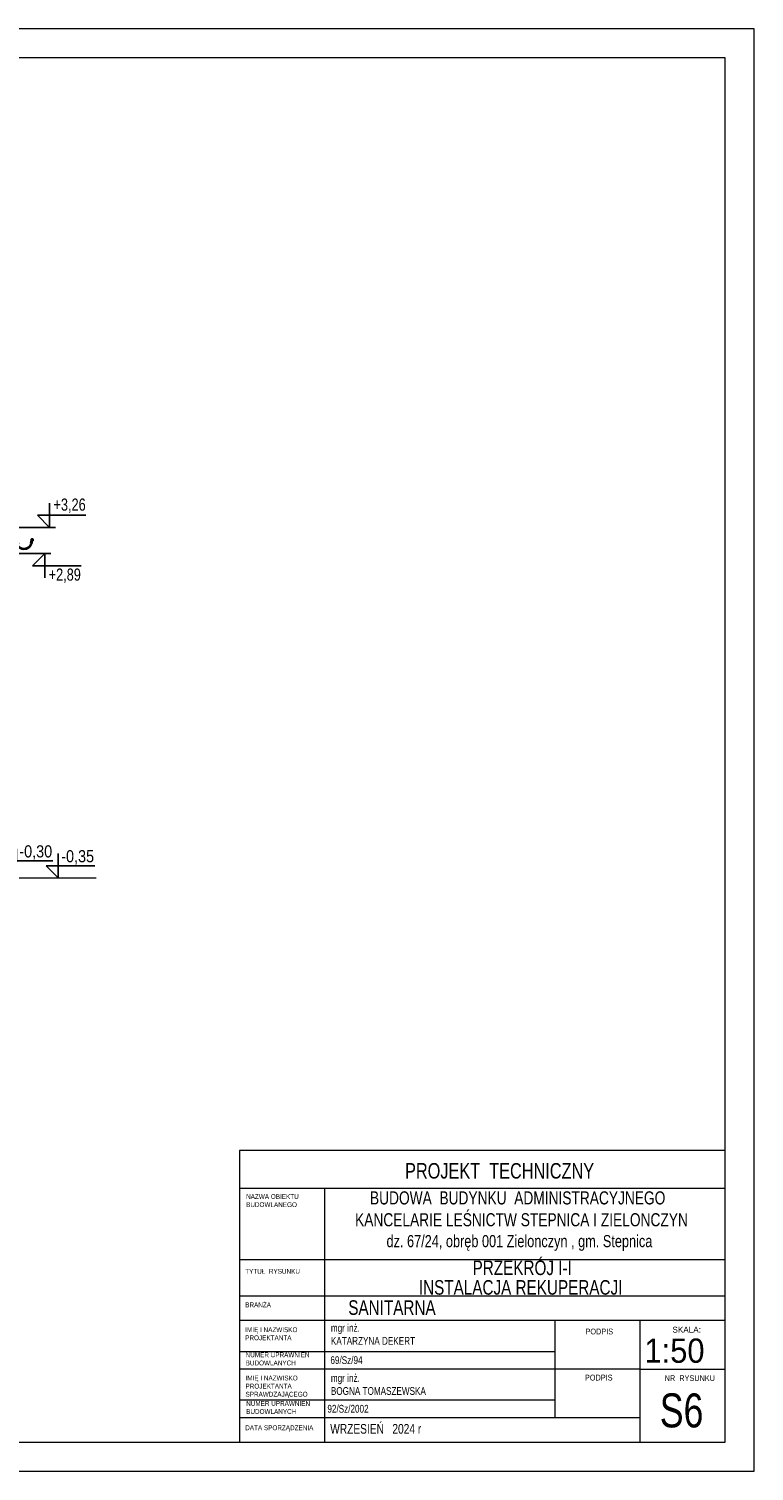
# Model space of a CAD drawing. Header units: inches. Extents: x 67073 to 287261, y -76160 to 48412.
# Tile 112 of 117: x 90784 to 91530, y -42402 to -40917. Entities that reach past the tile are written whole.
import ezdxf
from ezdxf.enums import TextEntityAlignment as Align

# ---------------------------------------------------------------- set-up
doc = ezdxf.new("R2010")
doc.units = ezdxf.units.IN
doc.header["$MEASUREMENT"] = 0
doc.linetypes.add('HIDDEN', pattern=[0.375, 0.25, -0.125])
doc.linetypes.add('PHANTOM', pattern=[12.7, 6.35, -1.27, 1.27, -1.27, 1.27, -1.27])
doc.layers.add('## 00 TABELKA -OPISY', color=7, linetype='Continuous')
doc.layers.add('p--koty wysok.', color=7, linetype='Continuous')
doc.layers.add('A--tabelka rysunku', color=7, linetype='Continuous', lineweight=0)
doc.layers.add('p--przekrój-cienki', color=70, linetype='HIDDEN', lineweight=5)
doc.styles.add('1-50', font='arial.ttf', dxfattribs={"width": 0.75, "height": 12.5})
doc.styles.add('1-500', font='arial.ttf', dxfattribs={"width": 0.75, "height": 1.25})
doc.styles.add('Arial narrow', font='arial.ttf', dxfattribs={"width": 0.75})
doc.styles.get("Standard").update_dxf_attribs({"font": 'ARIAL.TTF', "width": 0.75})

# ---------------------------------------------------------------- blocks, each defined once
blk = doc.blocks.new('kota wykoń')
for p, q in [((0, 25), (0, 0)), ((0, 0), (-12.5, 12.5)), ((-12.5, 12.5), (37.5, 12.5))]:
    blk.add_line(p, q)
at = {"lineweight": 0}
blk.add_line((-2.5, 0), (2.5, 0), dxfattribs=at)
blk = doc.blocks.new('rynna-45')
for p, q in [((-12, -12.4), (-12, -20.3)), ((-1.4, -1.3), (-11.8, -11.7)), ((-11.3, -20.3), (-11.3, -12.4)), ((-0.9, -1.8), (-1.4, -1.3)), ((-27.4, -21.8), (-28, -22))]:
    blk.add_line(p, q)
blk.add_lwpolyline([(-9.9, -13.4), (1.8, -1.8), (0, 0), (-1.3, -1.3), (-0.9, -1.8), (-11.2, -12.1)], close=True)
for points in [[(-26, -23.5), (-26.7, -22), (-27.3, -19.9, 0.048174), (-27.4, -19.8, 0.04778), (-27.6, -19.6, 0.061445), (-27.9, -19.5, 0.046774), (-28.2, -19.5, 0.062395), (-28.6, -19.5, 0.054375), (-28.9, -19.6, 0.084239), (-29.2, -19.8, 0.085036), (-29.4, -20.1, 0.101297), (-29.5, -20.4, 0.076993), (-29.5, -20.9, 0.05766), (-29.3, -21.3, 0.100713), (-29.2, -21.5, 0.059375), (-28.9, -21.7, 0.062153), (-28.6, -21.8, 0.022296), (-28.3, -21.9, 0.087626), (-27.2, -24.6, 0.087626)], [(-27.4, -20.3, 0.064523), (-27.4, -20.1, 0.095497), (-27.4, -20, 0.048174), (-27.6, -19.9, 0.04778), (-27.7, -19.8, 0.061445), (-27.9, -19.7, 0.046774), (-28.2, -19.7, 0.062395), (-28.5, -19.7, 0.054375), (-28.8, -19.8, 0.084239), (-29.1, -20, 0.085036), (-29.2, -20.2, 0.101297), (-29.3, -20.5, 0.076993), (-29.3, -20.9, 0.05766), (-29.2, -21.2, 0.100713), (-29, -21.4, 0.059375), (-28.8, -21.5, 0.062153), (-28.6, -21.6, 0.022296), (-28.2, -21.7, 0.044622), (-28.1, -21.7, 0.01753), (-27.8, -21.7, 0.028001), (-27.7, -21.6, 0.010456), (-27.6, -21.6, 0.061145), (-27.6, -21.6, 0.070187), (-27.6, -21.6, 0.023834), (-27.6, -21.6, 0.045803), (-27.5, -21.5, 0.11654), (-27.5, -21.5, 0.003679), (-27.5, -21.5, 0.000362), (-27.5, -21.3, 0.000966), (-27.5, -21.3, 0.000732), (-27.5, -21.1)], [(-13.8, -21.8, -0.126579), (-13, -18.9, -0.092779), (-12.7, -18.6, -0.008851), (-12.6, -18.5, -0.06923), (-12.5, -18.5, -0.078464), (-12.4, -18.5, -0.069961), (-12.3, -18.5, -0.062579), (-12.2, -18.6, -0.09361), (-12.1, -18.7, -0.080703), (-12.1, -18.8, -0.004766), (-12.1, -18.8), (-12.1, -20.3, -0.072114), (-12.4, -22.5)], [(-12.2, -20.3, 0.010987), (-12.2, -19.9, 0.020209), (-12.2, -19.7, 0.003793), (-12.2, -19.2, 0.012684), (-12.2, -19, 0.02716), (-12.3, -18.8, 0.080703), (-12.3, -18.8, 0.09361), (-12.3, -18.7, 0.062579), (-12.4, -18.7, 0.069961), (-12.4, -18.7, 0.078464), (-12.5, -18.7, 0.06923), (-12.5, -18.7, 0.008851), (-12.6, -18.8, 0.092779), (-12.8, -19, 0.08666), (-13, -19.3)]]:
    blk.add_lwpolyline(points, format="xyb")
for centre, radius, start, end in [((-10.8, -12.4), 1.2, 115, 180), ((-10.8, -12.4), 0.5, 115, 180), ((-19.8, -20.1), 8.5, 193.0316, 358.3836), ((-19.8, -20.1), 7.8, 193.0326, 358.2372), ((-19.8, -20.1), 7.6, 181.7628, 358.2372)]:
    blk.add_arc(centre, radius, start, end)

msp = doc.modelspace()

# ---------------------------------------------------------------- linework, layer by layer
at = {"linetype": 'Continuous', "lineweight": 18}
for points in [[(89430.462, -42402.179), (91530.462, -42402.179), (91530.462, -40917.179), (89430.462, -40917.179)], [(89591.09, -42372.179), (91500.462, -42372.179), (91500.462, -40947.179), (89591.09, -40947.179)]]:
    msp.add_lwpolyline(points, close=True, dxfattribs=at)
at = {"layer": 'A--tabelka rysunku', "linetype": 'Continuous'}
for p, q in [((91500.462, -42072.179), (91000.462, -42072.179)), ((91500.462, -42111.241), (91000.462, -42111.241)), ((91087.962, -42111.241), (91087.962, -42372.179)), ((91500.462, -42184.679), (91000.462, -42184.679)), ((91500.462, -42184.679), (91000.462, -42184.679)), ((91500.462, -42222.179), (91000.462, -42222.179)), ((91500.462, -42247.179), (91000.462, -42247.179)), ((91325.462, -42347.179), (91325.462, -42247.179)), ((91412.962, -42372.179), (91412.962, -42247.179)), ((91325.462, -42279.179), (91000.462, -42279.179)), ((91412.962, -42297.179), (91000.462, -42297.179)), ((91412.962, -42297.179), (91500.462, -42297.179)), ((91325.462, -42329.179), (91000.462, -42329.179)), ((91412.962, -42347.179), (91000.462, -42347.179))]:
    msp.add_line(p, q, dxfattribs=at)
msp.add_lwpolyline([(91000.462, -42372.179), (91500.462, -42372.179), (91500.462, -42072.179), (91000.462, -42072.179)], close=True, dxfattribs=at)
at = {"layer": 'p--koty wysok.', "color": 251}
for p, q in [((90770.729, -41430.493), (90811.183, -41430.493)), ((90765.729, -41457.514), (90806.183, -41457.514))]:
    msp.add_line(p, q, dxfattribs=at)
at = {"layer": 'p--przekrój-cienki', "color": 251, "linetype": 'PHANTOM', "ltscale": 35}
msp.add_line((90735.729, -41791.314), (90853.012, -41791.314), dxfattribs=at)

# ---------------------------------------------------------------- block references
at = {"color": 251, "linetype": 'Continuous', "lineweight": 5, "xscale": -1, "rotation": 11.9181346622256}
msp.add_blockref('rynna-45', (90755.169, -41429.022), dxfattribs=at)
at = {"layer": 'p--koty wysok.', "color": 251, "rotation": 359.9999999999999}
for p in [(90804.998, -41430.493), (90770.879, -41786.314), (90814.033, -41791.325)]:
    msp.add_blockref('kota wykoń', p, dxfattribs=at)
at = {"layer": 'p--koty wysok.', "color": 251, "xscale": -1, "rotation": 179.9999999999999}
msp.add_blockref('kota wykoń', (90799.998, -41457.514), dxfattribs=at)

# ---------------------------------------------------------------- texts
at = {"layer": '## 00 TABELKA -OPISY', "ltscale": 35, "char_height": 15, "attachment_point": 2, "style": 'Arial narrow'}
for s, insert, width in [('PRZEKRÓJ I-I', (91291.639, -42185.314), 589.37616), ('INSTALACJA REKUPERACJI', (91290.013, -42205.475), 589.37616), ('SANITARNA', (91157.546, -42226.252), 627.98218)]:
    msp.add_mtext(s, dxfattribs=dict(at, insert=insert, width=width))
at = {"layer": '## 00 TABELKA -OPISY', "char_height": 8, "width": 277.17637, "attachment_point": 1}
for s, insert in [('\\W0.75;mgr inż.\\PKATARZYNA DEKERT', (91094.675, -42250.701)), ('\\W0.75;mgr inż.\\PBOGNA TOMASZEWSKA', (91094.675, -42302.293))]:
    msp.add_mtext(s, dxfattribs=dict(at, insert=insert))
at = {"layer": '## 00 TABELKA -OPISY', "attachment_point": 1, "style": 'Arial narrow'}
for s, insert, char_height, width in [('\\P69/Sz/94', (91094.176, -42270.534), 8, 277.17637), ('92/Sz/2002', (91091.08, -42333.934), 8, 219.89178), ('WRZESIEŃ   2024 r', (91093.965, -42353.606), 10, 277.17637)]:
    msp.add_mtext(s, dxfattribs=dict(at, insert=insert, char_height=char_height, width=width))
at = {"layer": 'A--tabelka rysunku', "style": 'Arial narrow'}
msp.add_text('SKALA:', height=6, dxfattribs=at).set_placement((91446.322, -42253.513), align=Align.TOP_LEFT)
at = {"layer": 'A--tabelka rysunku', "style": 'Arial narrow', "width": 0.908571}
msp.add_text('1:50', height=25, dxfattribs=at).set_placement((91417.586, -42265.614), align=Align.TOP_LEFT)
at = {"layer": 'A--tabelka rysunku', "ltscale": 35, "insert": (91268.368, -42084.967), "char_height": 16, "width": 627.98218, "attachment_point": 2, "style": 'Arial narrow'}
msp.add_mtext('PROJEKT  TECHNICZNY', dxfattribs=at)
at = {"layer": 'A--tabelka rysunku'}
for s, insert, char_height, width, attachment_point, style in [('{\\H0.75x;BUDOWA  BUDYNKU  ADMINISTRACYJNEGO\\P  KANCELARIE LEŚNICTW STEPNICA I ZIELONCZYN\\P\\H0.9259x; dz. 67/24, obręb 001 Zielonczyn , gm. Stepnica}', (91286.971, -42114.075), 18, 597.29156, 2, '1-500'), ('NAZWA OBIEKTU\\PBUDOWLANEGO', (91007.387, -42116.916), 5, 277.17637, 1, 'Arial narrow'), ('TYTUŁ  RYSUNKU', (91006.481, -42193.947), 5, 277.17637, 1, 'Arial narrow'), ('BRANŻA', (91006.481, -42228.454), 5, 277.17637, 1, 'Arial narrow'), ('IMIĘ I NAZWISKO \\PPROJEKTANTA', (91006.481, -42254.062), 5, 277.17637, 1, 'Arial narrow'), ('PODPIS ', (91356.814, -42255.398), 6, 277.17637, 1, 'Arial narrow'), ('NUMER UPRAWNIEŃ \\PBUDOWLANYCH', (91006.926, -42279.925), 5, 277.17637, 1, 'Arial narrow'), ('IMIĘ I NAZWISKO \\PPROJEKTANTA\\PSPRAWDZAJĄCEGO', (91006.765, -42303.791), 5, 277.17637, 1, 'Arial narrow'), ('PODPIS  ', (91356.246, -42302.852), 6, 277.17637, 1, 'Arial narrow'), ('NR  RYSUNKU', (91438.308, -42303.39), 6, 72.14614, 1, 'Arial narrow'), ('S6', (91433.332, -42322.114), 35, 65.0967, 1, 'Arial narrow'), ('NUMER UPRAWNIEŃ \\PBUDOWLANYCH', (91007.446, -42329.942), 5, 277.17637, 1, 'Arial narrow'), ('DATA SPORZĄDZENIA', (91006.481, -42355.003), 5, 277.17637, 1, 'Arial narrow')]:
    msp.add_mtext(s, dxfattribs=dict(at, insert=insert, char_height=char_height, width=width, attachment_point=attachment_point, style=style))
at = {"layer": 'p--koty wysok.', "color": 251, "char_height": 12.5, "style": '1-50'}
for s, insert, width, attachment_point in [('+3,26', (90809.095, -41400.751), 155.56197, 1), ('+2,89', (90804.095, -41487.631), 155.56197, 7), ('{\\W0.85;-0,30}', (90773.881, -41757.784), 207.41597, 1), ('{\\W0.85;-0,35}', (90817.035, -41762.795), 207.41597, 1)]:
    msp.add_mtext(s, dxfattribs=dict(at, insert=insert, width=width, attachment_point=attachment_point))

doc.saveas('drawing.dxf')
